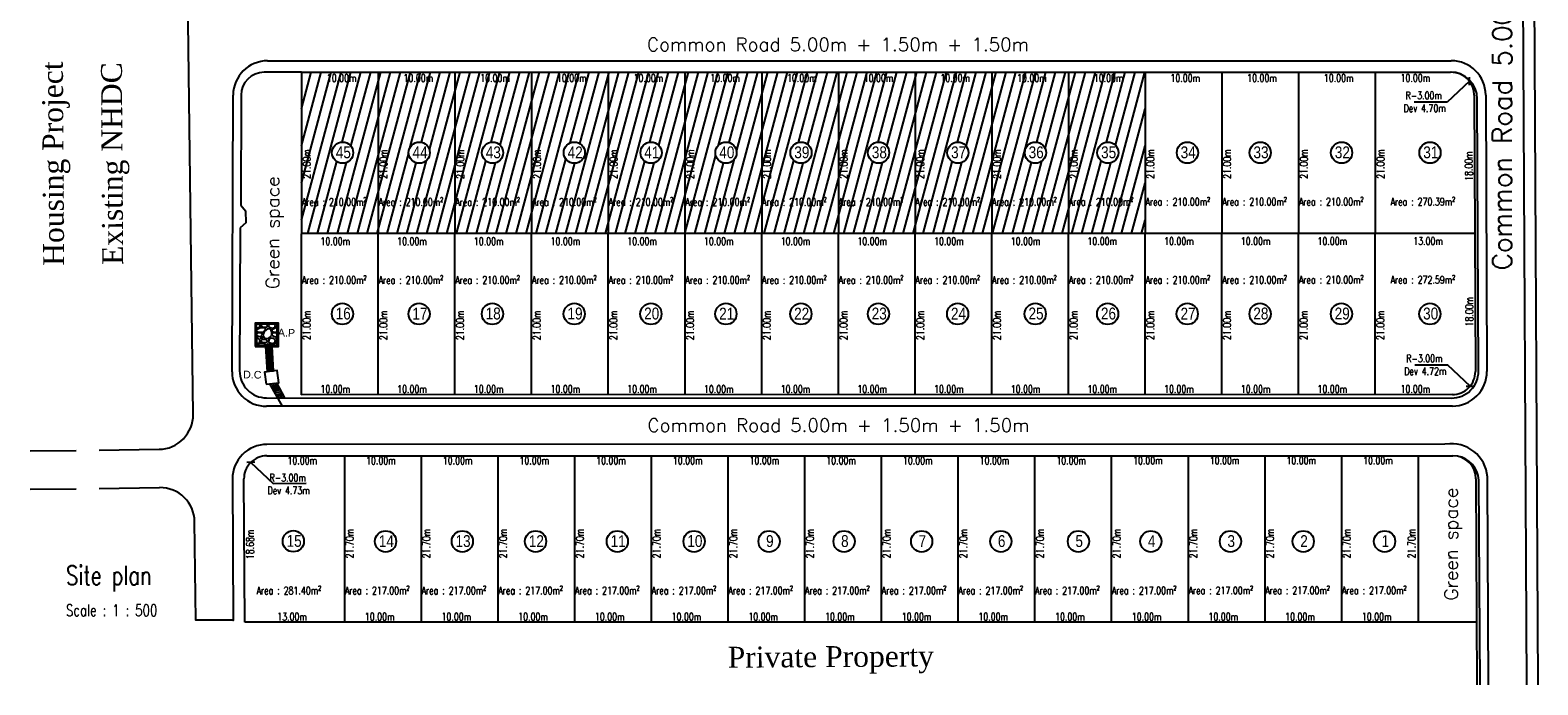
# Model space of a CAD drawing. Header units: millimetres. Extents: x 304 to 1479, y -9 to 1341.
# Tile 1 of 4: x 305 to 501, y -9 to 76. Entities that reach past the tile are written whole.
import ezdxf
from ezdxf.enums import TextEntityAlignment as Align

# ---------------------------------------------------------------- set-up
doc = ezdxf.new("R2010")
doc.units = ezdxf.units.MM
doc.header["$MEASUREMENT"] = 0
for name, color, linetype in [('BORDER', 5, 'Continuous'), ('boundary', 3, 'Continuous'), ('Ele', 8, 'Continuous'), ('ROAD', 8, 'Continuous'), ('TEXT', 7, 'Continuous'), ('TXTAREA', 7, 'Continuous')]:
    doc.layers.add(name, color=color, linetype=linetype)
doc.layers.add('DIM', color=6, linetype='Continuous', lineweight=18)
doc.styles.add('Arial', font='arial.ttf', dxfattribs={"height": 2.5})
doc.styles.add('ROMANS-1', font='ROMANS.SHX', dxfattribs={"width": 0.7, "height": 1.5})
doc.styles.add('RS2', font='romans.shx', dxfattribs={"width": 0.75, "height": 1})
doc.styles.add('RS250', font='romans.shx', dxfattribs={"width": 0.75, "height": 10})
doc.styles.add('RS3', font='romans.shx', dxfattribs={"width": 0.75, "height": 1.5})
doc.styles.add('RS5', font='romans.shx', dxfattribs={"width": 0.75, "height": 2.5})
doc.styles.add('times', font='times.ttf')
doc.dimstyles.new('Copy of DIM-1', dxfattribs={"dimtxt": 1.5, "dimasz": 2, "dimexe": 2, "dimexo": 2, "dimgap": 2, "dimtad": 1, "dimdec": 1, "dimzin": 0, "dimdsep": 46, "dimtxsty": 'ROMANS-1', "dimblk1": 'OBLIQUE', "dimblk2": 'OBLIQUE', "dimsah": 1, "dimcen": 0, "dimdle": 2, "dimse1": 1, "dimse2": 1, "dimsd1": 1, "dimsd2": 1, "dimclrd": 1, "dimclre": 1, "dimclrt": 7, "dimaunit": 1, "dimadec": 0, "dimazin": 0, "dimtfac": 0.75, "dimtdec": 1, "dimtix": 1, "dimtmove": 2, "dimatfit": 3, "dimldrblk": 'OBLIQUE', "dimfxl": 1, "dimtolj": 1, "dimtzin": 0, "dimarcsym": 0})

# ---------------------------------------------------------------- blocks, each defined once
blk = doc.blocks.new('_OBLIQUE')
at = {"color": 0, "linetype": 'ByBlock'}
blk.add_line((-0.5, -0.5), (0.5, 0.5), dxfattribs=at)

msp = doc.modelspace()

# ---------------------------------------------------------------- hatches: boundary and pattern name
at = {"layer": 'BORDER', "true_color": 0xcd6928}
h = msp.add_hatch(dxfattribs=at)
h.set_pattern_fill('ANSI31', color=32, scale=10, angle=30)
h.set_pattern_definition([(74.99999999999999, (0, 0), (-1.207407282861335, 0.3235238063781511), [])])
h.paths.add_polyline_path([(449.9332560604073, 70.82209224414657), (439.93325129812, 70.82121756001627), (439.9144806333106, 49.78689846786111), (449.9144858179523, 49.78824643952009)])
h.paths.add_polyline_path([(446.4521458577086, 60.32245240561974, -1), (443.6859946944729, 60.32245240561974, -1)], flags=16)
h.paths.add_polyline_path([(439.93325129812, 70.82121756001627), (429.9332465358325, 70.82034287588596), (429.9144754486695, 49.78555049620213), (439.9144806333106, 49.78689846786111)])
h.paths.add_polyline_path([(437.0073923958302, 60.32245240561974, -1), (434.2412412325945, 60.32245240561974, -1)], flags=16)
h.paths.add_polyline_path([(429.9332465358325, 70.82034287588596), (419.9332417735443, 70.81946819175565), (419.914470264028, 49.78420252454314), (429.9144754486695, 49.78555049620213)])
h.paths.add_polyline_path([(426.8959487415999, 60.32245240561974, -1), (424.1297975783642, 60.32245240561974, -1)], flags=16)
h.paths.add_polyline_path([(419.9332417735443, 70.81946819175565), (409.9332370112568, 70.81859350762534), (409.9144650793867, 49.78285455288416), (419.914470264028, 49.78420252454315)])
h.paths.add_polyline_path([(416.5622778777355, 60.32245240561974, -1), (413.7961267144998, 60.32245240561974, -1)], flags=16)
h.paths.add_polyline_path([(409.9332370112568, 70.81859350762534), (399.933232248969, 70.81771882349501), (399.9144598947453, 49.78150658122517), (409.9144650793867, 49.78285455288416)])
h.paths.add_polyline_path([(406.450837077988, 60.32245240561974, -1), (403.6846859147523, 60.32245240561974, -1)], flags=16)
h.paths.add_polyline_path([(399.933232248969, 70.81771882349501), (389.9332274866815, 70.8168441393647), (389.914454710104, 49.78015860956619), (399.9144598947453, 49.78150658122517)])
h.paths.add_polyline_path([(396.6727370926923, 60.32245240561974, -1), (393.9065859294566, 60.32245240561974, -1)], flags=16)
h.paths.add_polyline_path([(389.9332274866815, 70.8168441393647), (379.9332227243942, 70.8159694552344), (379.9144495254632, 49.77881063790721), (389.914454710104, 49.78015860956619)])
h.paths.add_polyline_path([(386.8946399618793, 60.32245240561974, -1), (384.1284887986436, 60.32245240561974, -1)], flags=16)
h.paths.add_polyline_path([(379.9332227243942, 70.8159694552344), (369.9332179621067, 70.81509477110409), (369.914444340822, 49.77746266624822), (379.9144495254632, 49.77881063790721)])
h.paths.add_polyline_path([(376.8943127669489, 60.32245240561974, -1), (374.1281616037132, 60.32245240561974, -1)], flags=16)
h.paths.add_polyline_path([(369.9332179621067, 70.81509477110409), (359.9332131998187, 70.81422008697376), (359.9144391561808, 49.77611469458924), (369.914444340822, 49.77746266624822)])
h.paths.add_polyline_path([(366.2272953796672, 60.32245240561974, -1), (363.4611442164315, 60.32245240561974, -1)], flags=16)
h.paths.add_polyline_path([(359.9332131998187, 70.81422008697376), (349.9332084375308, 70.81334540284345), (349.914433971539, 49.77476672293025), (359.9144391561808, 49.77611469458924)])
h.paths.add_polyline_path([(356.6714283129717, 60.32245240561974, -1), (353.905277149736, 60.32245240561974, -1)], flags=16)
h.paths.add_polyline_path([(349.9332084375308, 70.81334540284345), (339.9332036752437, 70.81247071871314), (339.914428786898, 49.77341875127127), (349.914433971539, 49.77476672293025)])
h.paths.add_polyline_path([(346.6711011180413, 60.32245240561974, -1), (343.9049499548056, 60.32245240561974, -1)], flags=16)
h.paths.add_polyline_path([(439.6987269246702, 53.0975240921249), (449.8951554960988, 53.0975240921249), (449.8951554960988, 54.9725240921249), (439.6987269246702, 54.9725240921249)], flags=9)
h.paths.add_polyline_path([(441.3725972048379, 56.77084899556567), (441.3766447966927, 61.30656147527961), (439.8766453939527, 61.30790004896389), (439.8725978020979, 56.77218756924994)], flags=9)
h.paths.add_polyline_path([(443.1969861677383, 69.32121218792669), (447.6255575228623, 69.32201874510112), (447.6252843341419, 70.82201872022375), (443.1967129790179, 70.82121216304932)], flags=24)
h.paths.add_polyline_path([(443.8035141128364, 58.75780021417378), (446.542015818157, 58.75780021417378), (446.542015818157, 61.9711440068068), (443.8035141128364, 61.9711440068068)], flags=24)
h.paths.add_polyline_path([(429.6987273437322, 53.09462905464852), (439.8951559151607, 53.09462905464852), (439.8951559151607, 54.96962905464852), (429.6987273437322, 54.96962905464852)], flags=9)
h.paths.add_polyline_path([(431.3725920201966, 56.76410913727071), (431.3766396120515, 61.29982161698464), (429.8766402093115, 61.30116019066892), (429.8725926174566, 56.76544771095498)], flags=9)
h.paths.add_polyline_path([(433.1969814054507, 69.3203375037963), (437.6255527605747, 69.32114406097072), (437.6252795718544, 70.82114403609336), (433.1967082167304, 70.82033747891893)], flags=24)
h.paths.add_polyline_path([(434.364024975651, 58.75780021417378), (437.1025266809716, 58.75780021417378), (437.1025266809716, 61.9711440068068), (434.364024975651, 61.9711440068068)], flags=24)
h.paths.add_polyline_path([(419.6987277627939, 53.09173401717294), (429.8951563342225, 53.09173401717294), (429.8951563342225, 54.96673401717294), (419.6987277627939, 54.96673401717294)], flags=9)
h.paths.add_polyline_path([(421.3725868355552, 56.76276116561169), (421.3766344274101, 61.29847364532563), (419.8766350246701, 61.29981221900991), (419.8725874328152, 56.76409973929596)], flags=9)
h.paths.add_polyline_path([(423.1969766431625, 69.32383624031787), (427.6255479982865, 69.3246427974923), (427.6252748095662, 70.82464277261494), (423.1967034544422, 70.82383621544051)], flags=9)
h.paths.add_polyline_path([(424.2525813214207, 58.75780021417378), (426.9910830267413, 58.75780021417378), (426.9910830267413, 61.9711440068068), (424.2525813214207, 61.9711440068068)], flags=24)
h.paths.add_polyline_path([(409.6987281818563, 53.08883897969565), (419.8951567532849, 53.08883897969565), (419.8951567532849, 54.96383897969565), (409.6987281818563, 54.96383897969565)], flags=9)
h.paths.add_polyline_path([(411.3725816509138, 56.76141319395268), (411.3766292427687, 61.29712567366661), (409.8766298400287, 61.29846424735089), (409.8725822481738, 56.76275176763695)], flags=9)
h.paths.add_polyline_path([(413.196971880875, 69.31858813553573), (417.625543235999, 69.31939469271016), (417.6252700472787, 70.8193946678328), (413.1966986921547, 70.81858811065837)], flags=24)
h.paths.add_polyline_path([(413.9168047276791, 58.75780021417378), (416.6553064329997, 58.75780021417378), (416.6553064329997, 61.9711440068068), (413.9168047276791, 61.9711440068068)], flags=24)
h.paths.add_polyline_path([(399.6987286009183, 53.08594394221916), (409.8951571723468, 53.08594394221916), (409.8951571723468, 54.96094394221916), (399.6987286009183, 54.96094394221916)], flags=9)
h.paths.add_polyline_path([(401.3725764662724, 56.76006522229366), (401.3766240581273, 61.2957777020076), (399.8766246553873, 61.29711627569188), (399.8725770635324, 56.76140379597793)], flags=9)
h.paths.add_polyline_path([(403.1969671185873, 69.31771345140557), (407.6255384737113, 69.31852000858), (407.6252652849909, 70.81851998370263), (403.1966939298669, 70.8177134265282)], flags=24)
h.paths.add_polyline_path([(403.8053639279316, 58.75780021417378), (406.5438656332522, 58.75780021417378), (406.5438656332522, 61.9711440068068), (403.8053639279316, 61.9711440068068)], flags=24)
h.paths.add_polyline_path([(389.6987290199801, 53.08304890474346), (399.8951575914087, 53.08304890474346), (399.8951575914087, 54.95804890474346), (389.6987290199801, 54.95804890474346)], flags=9)
h.paths.add_polyline_path([(391.3725712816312, 56.75871725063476), (391.376618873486, 61.2944297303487), (389.876619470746, 61.29576830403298), (389.8725718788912, 56.76005582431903)], flags=9)
h.paths.add_polyline_path([(393.1969623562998, 69.31683876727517), (397.6255337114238, 69.3176453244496), (397.6252605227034, 70.81764529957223), (393.1966891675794, 70.8168387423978)], flags=24)
h.paths.add_polyline_path([(394.0562177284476, 58.75780021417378), (396.7947194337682, 58.75780021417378), (396.7947194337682, 61.9711440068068), (394.0562177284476, 61.9711440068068)], flags=24)
h.paths.add_polyline_path([(379.6987294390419, 53.08015386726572), (389.8951580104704, 53.08015386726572), (389.8951580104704, 54.95515386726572), (379.6987294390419, 54.95515386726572)], flags=9)
h.paths.add_polyline_path([(381.3725660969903, 56.75736927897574), (381.3766136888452, 61.29308175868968), (379.8766142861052, 61.29442033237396), (379.8725666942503, 56.75870785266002)], flags=9)
h.paths.add_polyline_path([(383.1969575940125, 69.31596408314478), (387.6255289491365, 69.3167706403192), (387.6252557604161, 70.81677061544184), (383.1966844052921, 70.81596405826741)], flags=24)
h.paths.add_polyline_path([(384.398147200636, 58.74463940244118), (387.1366489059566, 58.74463940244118), (387.1366489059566, 61.95798319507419), (384.398147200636, 61.95798319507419)], flags=24)
h.paths.add_polyline_path([(369.6987298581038, 53.07725882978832), (379.8951584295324, 53.07725882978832), (379.8951584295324, 54.95225882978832), (369.6987298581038, 54.95225882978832)], flags=9)
h.paths.add_polyline_path([(371.3725609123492, 56.75602130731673), (371.376608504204, 61.29173378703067), (369.876609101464, 61.29307236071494), (369.8725615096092, 56.757359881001)], flags=9)
h.paths.add_polyline_path([(373.196952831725, 69.31508939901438), (377.625524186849, 69.31589595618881), (377.6252509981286, 70.81589593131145), (373.1966796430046, 70.81508937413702)], flags=24)
h.paths.add_polyline_path([(374.2809519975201, 58.74463940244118), (377.0194537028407, 58.74463940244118), (377.0194537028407, 61.95798319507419), (374.2809519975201, 61.95798319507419)], flags=24)
h.paths.add_polyline_path([(359.698730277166, 53.07436379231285), (369.8951588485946, 53.07436379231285), (369.8951588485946, 54.94936379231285), (359.698730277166, 54.94936379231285)], flags=9)
h.paths.add_polyline_path([(361.372555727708, 56.75467333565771), (361.3766033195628, 61.29038581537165), (359.8766039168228, 61.29172438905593), (359.872556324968, 56.75601190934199)], flags=9)
h.paths.add_polyline_path([(363.196948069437, 69.31421471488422), (367.625519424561, 69.31502127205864), (367.6252462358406, 70.81502124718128), (363.1966748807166, 70.81421469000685)], flags=24)
h.paths.add_polyline_path([(363.6091967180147, 58.75780021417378), (366.3476984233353, 58.75780021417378), (366.3476984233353, 61.9711440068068), (363.6091967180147, 61.9711440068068)], flags=24)
h.paths.add_polyline_path([(349.6987306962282, 53.07146875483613), (359.8951592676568, 53.07146875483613), (359.8951592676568, 54.94646875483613), (349.6987306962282, 54.94646875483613)], flags=9)
h.paths.add_polyline_path([(351.3725505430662, 56.75332536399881), (351.376598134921, 61.28903784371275), (349.876598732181, 61.29037641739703), (349.8725511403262, 56.75466393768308)], flags=9)
h.paths.add_polyline_path([(353.196943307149, 69.31334003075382), (357.625514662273, 69.31414658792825), (357.6252414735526, 70.81414656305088), (353.1966701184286, 70.81334000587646)], flags=24)
h.paths.add_polyline_path([(354.054908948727, 58.747797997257), (356.7934106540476, 58.747797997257), (356.7934106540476, 61.96114178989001), (354.054908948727, 61.96114178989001)], flags=24)
h.paths.add_polyline_path([(339.6987311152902, 53.06857371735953), (349.8951596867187, 53.06857371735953), (349.8951596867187, 54.94357371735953), (339.6987311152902, 54.94357371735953)], flags=9)
h.paths.add_polyline_path([(341.3725453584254, 56.77084899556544), (341.3765929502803, 61.30656147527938), (339.8765935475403, 61.30790004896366), (339.8725459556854, 56.77218756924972)], flags=9)
h.paths.add_polyline_path([(343.1969432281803, 69.31771345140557), (347.6255145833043, 69.31852000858), (347.625241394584, 70.81851998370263), (343.1966700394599, 70.8177134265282)], flags=9)
h.paths.add_polyline_path([(344.0477381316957, 58.76095880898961), (346.7862398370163, 58.76095880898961), (346.7862398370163, 61.97430260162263), (344.0477381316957, 61.97430260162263)], flags=24)
at = {"layer": 'Ele'}
h = msp.add_hatch(dxfattribs=at)
h.set_pattern_fill('GRAVEL', color=256, scale=2, style=0)
h.set_pattern_definition([(48.01280000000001, (856.6185148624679, 431.7464299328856), (15.99999646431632, 18.00000268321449), [0.269072, -26.638176]), (4.969699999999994, (856.798514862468, 431.9464299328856), (-24.00000210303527, -1.999982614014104), [0.461736, -45.71185]), (312.5104, (857.258514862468, 431.9864299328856), (-19.99998143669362, 22.0000173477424), [0.325576, -32.232064]), (87.27370000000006, (858.038514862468, 432.4864299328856), (-1.999992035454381, -40.00000058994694), [0.4204759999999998, -41.62711599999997]), (112.8337, (858.058514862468, 432.9064299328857), (10.00001981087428, -23.99999282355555), [0.41231, -40.818746]), (177.2737, (857.8985148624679, 433.2864299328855), (40.00000058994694, -1.999992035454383), [0.420476, -41.627116]), (217.6942, (857.478514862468, 433.3064299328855), (26.00001469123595, 19.99998081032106), [0.5560579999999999, -55.049698]), (252.2553, (857.038514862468, 432.9664299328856), (-14.00002152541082, -43.99999246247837), [0.524976, -51.972642]), (301.4296, (856.8785148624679, 432.4664299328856), (16.00001646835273, -25.99999007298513), [0.4219, -41.768146]), (355.2364000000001, (857.0985148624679, 432.1064299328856), (-22.00000189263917, 1.999983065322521), [0.4816639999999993, -23.60152599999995]), (42.39740000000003, (857.578514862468, 432.0664299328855), (24.00001470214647, 21.99998416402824), [0.622896, -61.66675]), (318.8141, (856.058514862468, 432.5064299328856), (14.00000589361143, -11.99999462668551), [0.212602, -21.047688]), (351.4692, (856.218514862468, 432.3664299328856), (-25.99999656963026, 4.000015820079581), [0.4044739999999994, -40.04302199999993]), (45.00000000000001, (856.6185148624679, 432.3064299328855), (2.220446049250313e-16, 2.000000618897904), [0.282842, -2.545584]), (23.19859999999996, (856.758514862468, 432.0664299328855), (-9.99999946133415, -4.000002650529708), [0.1523159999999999, -15.07922999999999]), (111.8014, (856.8985148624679, 432.1264299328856), (1.999999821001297, -6.00000054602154), [0.2154059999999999, -10.554924]), (210.9638, (856.818514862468, 432.3264299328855), (-5.999996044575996, -4.000004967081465), [0.3498579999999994, -11.31204599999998]), (341.5651, (856.518514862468, 432.1464299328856), (-4.000000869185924, 1.999996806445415), [0.252982, -6.071574]), (196.3895, (858.058514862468, 432.1264299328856), (-20.00000439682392, -5.999985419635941), [0.3543999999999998, -35.08568999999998]), (250.3462, (857.718514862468, 432.0264299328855), (7.999990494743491, 22.00000427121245), [0.2973219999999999, -29.43481599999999]), (113.1986, (856.518514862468, 431.7464299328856), (4.000002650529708, -9.99999946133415), [0.3046299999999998, -14.92691599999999]), (163.6105, (856.3985148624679, 432.0264299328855), (20.00000439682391, -5.999985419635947), [0.3543999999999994, -35.08568999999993]), (159.444, (858.058514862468, 433.3664299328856), (10.00000368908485, -3.999991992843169), [0.34176, -16.746248]), (114.7751, (857.738514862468, 433.4864299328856), (9.999984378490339, -22.00000684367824), [0.2863559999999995, -28.34928599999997]), (246.8014, (856.498514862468, 433.7464299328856), (-4.000002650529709, -9.99999946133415), [0.3046299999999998, -14.92691599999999]), (197.354, (856.3785148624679, 433.4664299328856), (26.00000403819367, 7.999989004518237), [0.3352619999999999, -33.19084799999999]), (249.444, (857.478514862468, 433.7464299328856), (3.999991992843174, 10.00000368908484), [0.17088, -16.917128]), (281.3099, (856.6185148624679, 433.7464299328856), (1.999995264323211, -8.000001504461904), [0.1019799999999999, -10.09605799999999]), (345.9637999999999, (856.6385148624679, 433.6464299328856), (-6.000001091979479, 1.999996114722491), [0.41231, -7.8339]), (6.009000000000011, (857.038514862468, 433.5464299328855), (-19.99999950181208, -1.999998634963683), [0.3821, -37.827846]), (123.6901, (856.818514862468, 432.5064299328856), (2.000002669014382, -3.999999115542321), [0.2884439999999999, -6.922657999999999]), (173.1572, (856.6585148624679, 432.7464299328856), (-33.9999987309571, 4.000015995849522), [0.5035879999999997, -49.85512599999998]), (240.9454, (856.1585148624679, 432.8064299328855), (8.000000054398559, 14.00000076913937), [0.205912, -20.385348]), (270, (856.058514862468, 432.6264299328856), (2, -2), [0.12, -1.88]), (300.2564, (857.078514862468, 433.4864299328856), (-7.999989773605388, 14.00000491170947), [0.277848, -27.50704]), (228.0128, (857.218514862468, 433.2464299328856), (-15.99999646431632, -18.0000026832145), [0.538144, -26.369104]), (180, (856.8585148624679, 432.8464299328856), (-2, -2), [0.52, -1.48]), (145.3048, (856.338514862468, 432.8464299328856), (19.99998851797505, -14.00001721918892), [0.316228, -31.306548]), (74.05460000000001, (856.078514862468, 433.0264299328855), (1.999999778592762, 8.000000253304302), [0.291204, -14.269016]), (27.64599999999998, (856.1585148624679, 433.3064299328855), (37.99999161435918, 20.00001542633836), [0.47413, -46.938948]), (355.4261, (856.578514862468, 433.5264299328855), (26.00000111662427, -1.999989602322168), [0.5015979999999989, -49.65814799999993])])
h.paths.add_polyline_path([(334.0494744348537, 35.19920418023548), (336.7794703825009, 35.20642108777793), (336.7722360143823, 37.94302198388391), (334.0422400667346, 37.93580507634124)])
at = {"layer": 'Ele', "linetype": 'Continuous'}
h = msp.add_hatch(dxfattribs=at)
h.set_pattern_fill('ANSI31', color=256, scale=2, angle=135, style=0)
h.set_pattern_definition([(360, (400.2022862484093, 135.8550236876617), (5.551115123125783e-17, 0.25), [])])
h.paths.add_polyline_path([(335.4929940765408, 31.73616023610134), (336.2871354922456, 31.83485123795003), (336.1030731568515, 35.05463246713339), (335.3034108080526, 35.05251851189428)])
h = msp.add_hatch(dxfattribs=at)
h.set_pattern_fill('ANSI31', color=256, scale=2, angle=150, style=0)
h.set_pattern_definition([(15.00000000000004, (400.2022862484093, 135.8550236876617), (-0.06470476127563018, 0.2414814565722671), [])])
h.paths.add_polyline_path([(336.8398387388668, 28.3370694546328), (337.7320161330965, 28.33686923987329), (336.6647265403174, 30.27803953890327), (335.7987897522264, 30.17042625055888)])

# ---------------------------------------------------------------- linework, layer by layer
for centre in [(345.2880255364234, 60.32245240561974, -7.066999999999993), (355.2883527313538, 60.32245240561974, -7.066999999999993), (364.8442197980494, 60.32245240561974, -7.066999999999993), (375.5112371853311, 60.32245240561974, -7.066999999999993), (385.5115643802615, 60.32245240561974, -7.066999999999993), (395.2896615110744, 60.32245240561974, -7.066999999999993), (405.0677614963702, 60.32245240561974, -7.066999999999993), (415.1792022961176, 60.32245240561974, -7.066999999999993), (425.5128731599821, 60.32245240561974, -7.066999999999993), (435.6243168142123, 60.32245240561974, -7.066999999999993), (445.0690702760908, 60.32245240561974, -7.066999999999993), (455.4449846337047, 60.32245240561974, -7.066999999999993), (464.9378703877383, 60.32245240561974, -7.066999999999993), (475.5459655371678, 60.32245240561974, -7.066999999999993), (487.0796439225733, 60.32245240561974, -7.066999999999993), (345.2692565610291, 39.29002646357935, -7.066999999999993), (355.2695837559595, 39.29002646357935, -7.066999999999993), (364.8254508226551, 39.29002646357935, -7.066999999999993), (375.4924682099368, 39.29002646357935, -7.066999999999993), (385.4927954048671, 39.29002646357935, -7.066999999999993), (395.2708925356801, 39.29002646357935, -7.066999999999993), (405.0489925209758, 39.29002646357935, -7.066999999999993), (415.1604333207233, 39.29002646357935, -7.066999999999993), (425.4941041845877, 39.29002646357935, -7.066999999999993), (435.605547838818, 39.29002646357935, -7.066999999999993), (445.0503013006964, 39.29002646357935, -7.066999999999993), (455.4262156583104, 39.29002646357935, -7.066999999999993), (464.9191014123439, 39.29002646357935, -7.066999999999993), (475.5271965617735, 39.29002646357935, -7.066999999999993), (487.0608749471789, 39.29002646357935, -7.066999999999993), (338.8673796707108, 9.626415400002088, -7.066999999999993), (350.897027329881, 9.606563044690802, -7.066999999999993), (360.8973545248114, 9.606563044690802, -7.066999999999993), (370.4532215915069, 9.606563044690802, -7.066999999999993), (381.1202389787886, 9.606563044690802, -7.066999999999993), (391.120566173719, 9.606563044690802, -7.066999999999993), (400.898663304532, 9.606563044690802, -7.066999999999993), (410.6767632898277, 9.606563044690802, -7.066999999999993), (420.7882040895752, 9.606563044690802, -7.066999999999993), (431.1218749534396, 9.606563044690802, -7.066999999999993), (441.2333186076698, 9.606563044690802, -7.066999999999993), (450.6780720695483, 9.606563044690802, -7.066999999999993), (461.0539864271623, 9.606563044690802, -7.066999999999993), (470.5468721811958, 9.606563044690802, -7.066999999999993), (481.1549673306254, 9.606563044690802, -7.066999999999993)]:
    msp.add_circle(centre, 1.383075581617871)
at = {"layer": 'boundary'}
for p, q in [((339.9332036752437, 70.81247071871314), (489.7424132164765, 70.82557428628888)), ((492.8396571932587, 67.83803752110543), (492.9893805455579, 31.77415751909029)), ((489.9899527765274, 28.76170283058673), (339.8956538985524, 28.7343667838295)), ((335.4224827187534, 20.76926903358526), (490.0714884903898, 20.77661711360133)), ((332.5231199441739, -0.9308687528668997), (332.4226686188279, 17.7531402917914)), ((493.071599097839, 17.7904596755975), (493.1957234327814, -9.109844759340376))]:
    msp.add_line(p, q, dxfattribs=at)
for points in [[(339.9332036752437, 70.81247071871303), (339.8956538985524, 28.7343667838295)], [(349.9332084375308, 70.81334540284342), (349.8956595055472, 28.73618804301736)], [(359.9332131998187, 70.81422008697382), (359.8956651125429, 28.73800930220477)], [(369.9332179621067, 70.81509477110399), (369.8956707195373, 28.73983056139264)], [(379.9332227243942, 70.81596945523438), (379.8956763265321, 28.74165182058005)], [(389.9332274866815, 70.81684413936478), (389.8956819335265, 28.74347307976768)], [(399.933232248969, 70.81771882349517), (399.8956875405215, 28.74529433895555)], [(409.9332370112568, 70.81859350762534), (409.8956931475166, 28.74711559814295)], [(419.9332417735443, 70.81946819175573), (419.8956987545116, 28.74893685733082)], [(429.9332465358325, 70.8203428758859), (429.8957043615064, 28.75075811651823)], [(439.93325129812, 70.8212175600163), (439.8957099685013, 28.75257937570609)], [(449.9332560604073, 70.82209224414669), (449.8957155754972, 28.7544006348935)], [(459.9332608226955, 70.82296692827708), (459.8957211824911, 28.75622189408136)], [(469.933265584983, 70.82384161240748), (469.8957267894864, 28.75804315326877)], [(479.9332703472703, 70.82471629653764), (479.8957323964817, 28.75986441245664)], [(492.9145689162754, 49.79404272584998), (339.9144287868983, 49.77341875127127)], [(345.5224827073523, 20.76974893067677), (345.5235137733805, -0.9302510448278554)], [(355.5224819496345, 20.77022407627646), (355.5235130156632, -0.9297758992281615)], [(365.5224811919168, 20.77069922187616), (365.5235122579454, -0.9293007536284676)], [(375.5224804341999, 20.77117436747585), (375.5235115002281, -0.9288256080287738)], [(385.5224796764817, 20.77164951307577), (385.5235107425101, -0.9283504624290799)], [(395.5224789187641, 20.77212465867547), (395.5235099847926, -0.9278753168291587)], [(405.5224781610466, 20.77259980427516), (405.523509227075, -0.9274001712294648)], [(415.5224774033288, 20.77307494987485), (415.5235084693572, -0.926925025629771)], [(425.5224766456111, 20.77355009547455), (425.5235077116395, -0.9264498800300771)], [(435.5224758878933, 20.77402524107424), (435.5235069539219, -0.9259747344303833)], [(445.522475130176, 20.77450038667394), (445.5235061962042, -0.9254995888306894)], [(455.5224743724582, 20.77497553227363), (455.5235054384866, -0.9250244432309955)], [(465.5224736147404, 20.77545067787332), (465.5235046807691, -0.9245492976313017)], [(475.5224728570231, 20.77592582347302), (475.5235039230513, -0.9240741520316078)], [(485.5224720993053, 20.77640096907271), (485.5235031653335, -0.9235990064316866)], [(493.1579484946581, -0.9232362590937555), (332.5231199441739, -0.9308687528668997)]]:
    msp.add_lwpolyline(points, dxfattribs=at)
for centre, radius, start, end in [((489.8396830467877, 67.82558278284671), 2.999999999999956, 0.2378686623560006, 90.00501156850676), ((489.9894063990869, 31.76170278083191), 2.999999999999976, 270.0104350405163, 0.2378686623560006), ((335.4226252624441, 17.7692690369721), 2.999999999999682, 90.002722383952, 180.3080378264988), ((490.0716310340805, 17.77661711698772), 3.000000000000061, 0.2643743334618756, 90.002722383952)]:
    msp.add_arc(centre, radius, start, end, dxfattribs=at)
at = {"layer": 'Ele', "linetype": 'Continuous'}
for p, q in [((335.4929940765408, 31.73616023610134), (335.3034108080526, 35.05251851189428)), ((336.2871354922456, 31.83485123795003), (336.1030731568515, 35.05463246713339))]:
    msp.add_line(p, q, dxfattribs=at)
for points in [[(333.8998714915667, 35.04880817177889), (336.9298663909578, 35.05681814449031), (336.9218389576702, 38.09341799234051), (333.8918440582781, 38.08540801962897), (333.8998714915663, 35.04880817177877)], [(335.3254355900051, 30.11160071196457), (336.9567071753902, 30.3143250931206), (336.7604359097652, 31.89367009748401), (335.1291643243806, 31.6909457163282), (335.3254355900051, 30.11160071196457)], [(337.4662460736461, 27.23392430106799), (335.7987897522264, 30.17042625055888)], [(336.6623429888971, 30.29721937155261), (337.7320161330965, 28.33686923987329)], [(336.6647265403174, 30.27803953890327), (337.7320161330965, 28.33686923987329)]]:
    msp.add_lwpolyline(points, dxfattribs=at)
msp.add_lwpolyline([(334.0494744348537, 35.19920418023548), (336.7794703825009, 35.20642108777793), (336.7722360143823, 37.94302198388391), (334.0422400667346, 37.93580507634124)], close=True, dxfattribs=at)
at = {"layer": 'ROAD'}
for p, q in [((325.8093628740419, 26.18304310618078), (324.9872726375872, 88.67763621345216)), ((339.9332036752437, 70.81247071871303), (335.047150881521, 70.81204334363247)), ((335.5178285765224, 72.31208451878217), (489.8392894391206, 72.32558276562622)), ((489.8394206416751, 70.82558277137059), (489.8394206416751, 70.82558277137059)), ((330.8727862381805, 31.75168742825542), (331.0182587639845, 67.83022886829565)), ((332.0474247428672, 67.82033414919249), (332.007748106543, 53.46351220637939)), ((493.3954627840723, 31.81777468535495), (493.2426869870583, 67.34062687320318)), ((494.3396442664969, 67.84426489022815), (494.4893676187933, 31.78038488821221)), ((332.007748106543, 53.46351220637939), (332.6400518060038, 52.75627862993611)), ((332.6649309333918, 51.19025708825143), (331.9435738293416, 50.53006529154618)), ((332.6400518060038, 52.75627862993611), (332.6649309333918, 51.19025708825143)), ((331.9435738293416, 50.53006529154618), (331.8634930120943, 31.85240703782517)), ((335.3626754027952, 28.33740094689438), (489.894709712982, 28.30272219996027)), ((489.9902259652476, 27.26170285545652), (335.3735692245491, 27.23354317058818)), ((489.6628535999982, 22.34112486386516), (489.0198989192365, 22.27656714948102)), ((304.5522007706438, 21.40302469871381), (310.552158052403, 21.48195162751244)), ((313.5521366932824, 21.52141509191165), (321.3689426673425, 21.62424190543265)), ((304.5549652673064, 16.40262847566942), (310.5549225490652, 16.48155540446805)), ((313.554901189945, 16.52101886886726), (321.4347098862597, 16.62467445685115)), ((494.695739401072, -9.109844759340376), (494.5728003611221, 17.53358179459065))]:
    msp.add_line(p, q, dxfattribs=at)
at = {"layer": 'ROAD', "linetype": 'Continuous'}
for p, q in [((499.1309667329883, 86.96726184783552), (499.637212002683, -9.109844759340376)), ((500.6309459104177, 86.97516547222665), (501.1372328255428, -9.109844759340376))]:
    msp.add_line(p, q, dxfattribs=at)
at = {"layer": 'ROAD'}
msp.add_lwpolyline([(489.0198989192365, 22.27656714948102), (335.4224114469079, 22.26926903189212, 0.415775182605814), (330.922690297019, 17.74507591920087), (331.0216891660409, -0.6687753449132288)], format="xyb", dxfattribs=at)
at = {"layer": 'ROAD', "linetype": 'Continuous'}
msp.add_lwpolyline([(493.6274400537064, -9.109844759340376), (493.439268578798, 17.61493791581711, 0.3562396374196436), (490.6648044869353, 20.71739001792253)], format="xyb", dxfattribs=at)
at = {"layer": 'ROAD'}
msp.add_lwpolyline([(331.0216891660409, -0.6687753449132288), (326.1626226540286, -0.6714617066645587), (325.9935110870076, 12.18425425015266)], dxfattribs=at)
for centre, radius, start, end in [((335.5182221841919, 67.81208453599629), 4.5, 90.00501156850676, 179.7689785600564), ((335.0474132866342, 67.81204335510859), 3, 90.00501156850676, 179.8416572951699), ((489.7427193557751, 67.32557429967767), 3.5, 0.2464147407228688, 90.00501156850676), ((489.8396830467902, 67.82558278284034), 4.5, 0.2378686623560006, 90.00501156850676), ((335.372749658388, 31.73354309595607), 4.5, 179.7689785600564, 270.0104350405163), ((335.3634608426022, 31.83740085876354), 3.5, 179.7543447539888, 269.9871421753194), ((489.8954951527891, 31.80272211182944), 3.5, 269.9871421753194, 0.2464147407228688), ((489.9894063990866, 31.76170278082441), 4.5, 270.0104350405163, 0.2378686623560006), ((321.3097521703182, 26.12385260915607), 4.5, 270.7536585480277, 0.7536585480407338), ((489.9035618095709, 17.67592291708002), 4.67140767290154, 358.253886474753, 92.9536439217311), ((321.4939003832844, 12.12506375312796), 4.5, 0.7536585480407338, 90.75365854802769)]:
    msp.add_arc(centre, radius, start, end, dxfattribs=at)
at = {"layer": 'ROAD', "linetype": 'Continuous'}
msp.add_point((331.0216891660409, -0.6687753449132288), dxfattribs=at)

# ---------------------------------------------------------------- texts
at = {"char_height": 1.5435, "width": 100.0947402, "attachment_point": 5}
for s, insert in [('{\\fArial Narrow|b0|i0|c0|p34;45}', (345.3901409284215, 60.35920778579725, -4.885417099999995)), ('{\\fArial Narrow|b0|i0|c0|p34;44}', (355.3904681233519, 60.35920778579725, -4.885417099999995)), ('{\\fArial Narrow|b0|i0|c0|p34;43}', (364.9463351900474, 60.35920778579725, -4.885417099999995)), ('{\\fArial Narrow|b0|i0|c0|p34;42}', (375.6133525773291, 60.35920778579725, -4.885417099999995)), ('{\\fArial Narrow|b0|i0|c0|p34;41}', (385.6136797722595, 60.35920778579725, -4.885417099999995)), ('{\\fArial Narrow|b0|i0|c0|p34;40}', (395.3917769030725, 60.35920778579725, -4.885417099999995)), ('{\\fArial Narrow|b0|i0|c0|p34;39}', (405.1698768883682, 60.35920778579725, -4.885417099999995)), ('{\\fArial Narrow|b0|i0|c0|p34;38}', (415.2813176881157, 60.35920778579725, -4.885417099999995)), ('{\\fArial Narrow|b0|i0|c0|p34;37}', (425.6149885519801, 60.35920778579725, -4.885417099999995)), ('{\\fArial Narrow|b0|i0|c0|p34;36}', (435.7264322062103, 60.35920778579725, -4.885417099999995)), ('{\\fArial Narrow|b0|i0|c0|p34;35}', (445.1711856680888, 60.35920778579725, -4.885417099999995)), ('{\\fArial Narrow|b0|i0|c0|p34;34}', (455.5471000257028, 60.35920778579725, -4.885417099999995)), ('{\\fArial Narrow|b0|i0|c0|p34;33}', (465.0399857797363, 60.35920778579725, -4.885417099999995)), ('{\\fArial Narrow|b0|i0|c0|p34;32}', (475.6480809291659, 60.35920778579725, -4.885417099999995)), ('{\\fArial Narrow|b0|i0|c0|p34;31}', (487.1817593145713, 60.35920778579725, -4.885417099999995)), ('{\\fArial Narrow|b0|i0|c0|p34;16}', (345.3713719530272, 39.32678184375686, -4.885417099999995)), ('{\\fArial Narrow|b0|i0|c0|p34;17}', (355.3716991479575, 39.32678184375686, -4.885417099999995)), ('{\\fArial Narrow|b0|i0|c0|p34;18}', (364.9275662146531, 39.32678184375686, -4.885417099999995)), ('{\\fArial Narrow|b0|i0|c0|p34;19}', (375.5945836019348, 39.32678184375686, -4.885417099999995)), ('{\\fArial Narrow|b0|i0|c0|p34;20}', (385.5949107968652, 39.32678184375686, -4.885417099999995)), ('{\\fArial Narrow|b0|i0|c0|p34;21}', (395.3730079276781, 39.32678184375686, -4.885417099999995)), ('{\\fArial Narrow|b0|i0|c0|p34;22}', (405.1511079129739, 39.32678184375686, -4.885417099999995)), ('{\\fArial Narrow|b0|i0|c0|p34;23}', (415.2625487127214, 39.32678184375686, -4.885417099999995)), ('{\\fArial Narrow|b0|i0|c0|p34;24}', (425.5962195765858, 39.32678184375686, -4.885417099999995)), ('{\\fArial Narrow|b0|i0|c0|p34;25}', (435.707663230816, 39.32678184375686, -4.885417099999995)), ('{\\fArial Narrow|b0|i0|c0|p34;26}', (445.1524166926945, 39.32678184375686, -4.885417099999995)), ('{\\fArial Narrow|b0|i0|c0|p34;27}', (455.5283310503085, 39.32678184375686, -4.885417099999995)), ('{\\fArial Narrow|b0|i0|c0|p34;28}', (465.021216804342, 39.32678184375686, -4.885417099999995)), ('{\\fArial Narrow|b0|i0|c0|p34;29}', (475.6293119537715, 39.32678184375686, -4.885417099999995)), ('{\\fArial Narrow|b0|i0|c0|p34;30}', (487.162990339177, 39.32678184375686, -4.885417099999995)), ('{\\fArial Narrow|b0|i0|c0|p34;15}', (338.9694950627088, 9.663170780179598, -4.885417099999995)), ('{\\fArial Narrow|b0|i0|c0|p34;14}', (350.999142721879, 9.643318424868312, -4.885417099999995)), ('{\\fArial Narrow|b0|i0|c0|p34;13}', (360.9994699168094, 9.643318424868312, -4.885417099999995)), ('{\\fArial Narrow|b0|i0|c0|p34;12}', (370.555336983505, 9.643318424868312, -4.885417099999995)), ('{\\fArial Narrow|b0|i0|c0|p34;11}', (381.2223543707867, 9.643318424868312, -4.885417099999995)), ('{\\fArial Narrow|b0|i0|c0|p34;10}', (391.222681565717, 9.643318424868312, -4.885417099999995)), ('{\\fArial Narrow|b0|i0|c0|p34;9}', (401.00077869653, 9.643318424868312, -4.885417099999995)), ('{\\fArial Narrow|b0|i0|c0|p34;8}', (410.7788786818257, 9.643318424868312, -4.885417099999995)), ('{\\fArial Narrow|b0|i0|c0|p34;7}', (420.8903194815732, 9.643318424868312, -4.885417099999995)), ('{\\fArial Narrow|b0|i0|c0|p34;6}', (431.2239903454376, 9.643318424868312, -4.885417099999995)), ('{\\fArial Narrow|b0|i0|c0|p34;5}', (441.3354339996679, 9.643318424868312, -4.885417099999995)), ('{\\fArial Narrow|b0|i0|c0|p34;4}', (450.7801874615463, 9.643318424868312, -4.885417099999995)), ('{\\fArial Narrow|b0|i0|c0|p34;3}', (461.1561018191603, 9.643318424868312, -4.885417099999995)), ('{\\fArial Narrow|b0|i0|c0|p34;2}', (470.6489875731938, 9.643318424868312, -4.885417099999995)), ('{\\fArial Narrow|b0|i0|c0|p34;1}', (481.2570827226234, 9.643318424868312, -4.885417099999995))]:
    msp.add_mtext(s, dxfattribs=dict(at, insert=insert))
at = {"layer": 'TEXT', "style": 'RS250'}
for s, height, p in [('Common Road 5.00m + 1.50m + 1.50m', 2.5, (497.7276687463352, 44.99112846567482)), ('Green space', 1.75, (337.0422214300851, 42.53173206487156)), ('Green space', 1.75, (490.7022315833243, 1.905958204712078))]:
    msp.add_text(s, height=height, rotation=90, dxfattribs=at).set_placement(p)
for p in [(384.9803379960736, 73.56659394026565), (385.0506451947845, 23.88646284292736)]:
    msp.add_text('Common Road 5.00m + 1.50m + 1.50m', height=1.75, dxfattribs=at).set_placement(p)
at = {"layer": 'TEXT', "style": 'RS2', "width": 0.75}
for s, rotation, p in [('10.00m', 0.01043504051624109, (343.2326119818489, 69.56771995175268)), ('10.00m', 0.01043504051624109, (353.2326120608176, 69.56334653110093)), ('10.00m', 0.01043504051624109, (363.2326168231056, 69.56422121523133)), ('10.00m', 0.01043504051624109, (373.2326215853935, 69.5650958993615)), ('10.00m', 0.01043504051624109, (383.232626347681, 69.56597058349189)), ('10.00m', 0.01043504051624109, (393.2326311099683, 69.56684526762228)), ('10.00m', 0.01043504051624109, (403.2326358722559, 69.56771995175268)), ('10.00m', 0.01043504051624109, (413.2326406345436, 69.56859463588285)), ('10.00m', 0.01043504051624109, (423.2326453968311, 69.57384274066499)), ('10.00m', 0.01043504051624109, (433.2326501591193, 69.57034400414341)), ('10.00m', 0.01043504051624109, (443.2326549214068, 69.5712186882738)), ('10.00m', 0.01043504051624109, (453.2326596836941, 69.5720933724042)), ('10.00m', 0.01043504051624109, (463.2326644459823, 69.57384274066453)), ('10.00m', 0.01043504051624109, (473.2326692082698, 69.57384274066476)), ('10.00m', 0.01043504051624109, (483.2326739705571, 69.57471742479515)), ('R-3.00m', 0.1060901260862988, (483.8902248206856, 67.28360133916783)), ('Dev 4.70m', 0.1060901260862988, (483.6300940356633, 65.6226603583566)), ('21.00m', 89.94887024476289, (341.1226729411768, 56.91392917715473)), ('21.00m', 89.94887024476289, (351.1226781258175, 56.8964055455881)), ('21.00m', 89.94887024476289, (361.1226833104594, 56.897753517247)), ('21.00m', 89.94887024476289, (371.1226884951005, 56.89910148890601)), ('21.00m', 89.94887024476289, (381.1226936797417, 56.90044946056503)), ('21.00m', 89.94887024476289, (391.1226988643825, 56.90179743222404)), ('21.00m', 89.94887024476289, (401.1227040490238, 56.90314540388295)), ('21.00m', 89.94887024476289, (411.1227092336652, 56.90449337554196)), ('21.00m', 89.94887024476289, (421.1227144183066, 56.90584134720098)), ('21.00m', 89.94887024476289, (431.122719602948, 56.90718931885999)), ('21.00m', 89.94887024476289, (441.1227247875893, 56.91392917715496)), ('21.00m', 89.94887024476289, (451.1227299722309, 56.91392917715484)), ('21.00m', 89.94887024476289, (461.122735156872, 56.91123323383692)), ('21.00m', 89.94887024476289, (471.1227403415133, 56.91258120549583)), ('21.00m', 89.94887024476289, (481.1227455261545, 56.91392917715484)), ('18.00m', 90.23786866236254, (492.6441982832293, 56.64656911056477)), ('10.00m', 0.01043504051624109, (342.404505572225, 48.26590162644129)), ('10.00m', 0.01043504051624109, (352.4045107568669, 48.26724959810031)), ('10.00m', 0.01043504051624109, (362.4045159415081, 48.26590162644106)), ('10.00m', 0.01043504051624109, (372.4045211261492, 48.26994554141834)), ('10.00m', 0.01043504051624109, (382.4045263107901, 48.27129351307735)), ('10.00m', 0.01043504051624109, (392.4045314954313, 48.27264148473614)), ('10.00m', 0.01043504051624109, (402.4045366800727, 48.27398945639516)), ('10.00m', 0.01043504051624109, (412.4045418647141, 48.27533742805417)), ('10.00m', 0.01043504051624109, (422.4045470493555, 48.27668539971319)), ('10.00m', 0.01043504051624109, (432.4045522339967, 48.2780333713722)), ('10.00m', 0.01043504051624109, (442.4045574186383, 48.27938134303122)), ('10.00m', 0.01043504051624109, (452.4045626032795, 48.28072931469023)), ('10.00m', 0.01043504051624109, (462.4045677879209, 48.28207728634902)), ('10.00m', 0.01043504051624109, (472.4045729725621, 48.28342525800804)), ('13.00m', 0.01043504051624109, (484.8928496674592, 48.28517762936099)), ('18.00m', 90.23786866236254, (492.7086202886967, 37.64877130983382)), ('21.00m', 89.94887024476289, (341.1039039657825, 35.88150323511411)), ('21.00m', 89.94887024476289, (351.1039091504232, 35.86397960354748)), ('21.00m', 89.94887024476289, (361.103914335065, 35.86532757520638)), ('21.00m', 89.94887024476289, (371.1039195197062, 35.86667554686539)), ('21.00m', 89.94887024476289, (381.1039247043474, 35.86802351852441)), ('21.00m', 89.94887024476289, (391.1039298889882, 35.86937149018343)), ('21.00m', 89.94887024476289, (401.1039350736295, 35.87071946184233)), ('21.00m', 89.94887024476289, (411.1039402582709, 35.87206743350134)), ('21.00m', 89.94887024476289, (421.1039454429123, 35.87341540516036)), ('21.00m', 89.94887024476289, (431.1039506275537, 35.87476337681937)), ('21.00m', 89.94887024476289, (441.103955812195, 35.88150323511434)), ('21.00m', 89.94887024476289, (451.1039609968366, 35.88150323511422)), ('21.00m', 89.94887024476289, (461.1039661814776, 35.87880729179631)), ('21.00m', 89.94887024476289, (471.103971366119, 35.88015526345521)), ('21.00m', 89.94887024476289, (481.1039765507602, 35.88150323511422)), ('R-3.00m', 0.1060901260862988, (483.9768288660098, 32.97059854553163)), ('Dev 4.72m', 0.1060901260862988, (483.7166980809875, 31.3096575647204)), ('10.00m', 0.01043504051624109, (342.404505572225, 28.98729495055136)), ('10.00m', 0.01043504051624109, (352.4045046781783, 28.98183117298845)), ('10.00m', 0.01043504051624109, (362.4045102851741, 28.98365243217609)), ('10.00m', 0.01043504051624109, (372.4045175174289, 28.98729495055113)), ('10.00m', 0.01043504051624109, (382.4045214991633, 28.98729495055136)), ('10.00m', 0.01043504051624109, (392.4045271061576, 28.97272487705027)), ('10.00m', 0.01043504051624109, (402.4045327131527, 28.97454613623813)), ('10.00m', 0.01043504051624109, (412.4045383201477, 28.97636739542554)), ('10.00m', 0.01043504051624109, (422.4045439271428, 28.9781886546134)), ('10.00m', 0.01043504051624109, (432.4045495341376, 28.98000991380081)), ('10.00m', 0.01043504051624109, (442.4045551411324, 28.98183117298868)), ('10.00m', 0.01043504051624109, (452.4045607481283, 28.98729495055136)), ('10.00m', 0.01043504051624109, (462.4045663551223, 28.98547369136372)), ('10.00m', 0.01043504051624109, (472.4045719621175, 28.98729495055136)), ('10.00m', 0.01043504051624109, (483.2326739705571, 28.98729495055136)), ('10.00m', 0.002722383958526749, (338.0998495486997, 19.65810791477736)), ('10.00m', 0.002722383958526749, (348.3513080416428, 19.65810791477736)), ('10.00m', 0.002722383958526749, (358.3513072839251, 19.65858306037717)), ('10.00m', 0.002722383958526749, (368.3513065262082, 19.65905820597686)), ('10.00m', 0.002722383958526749, (378.35130576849, 19.65953335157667)), ('10.00m', 0.002722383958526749, (388.3513050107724, 19.66000849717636)), ('10.00m', 0.002722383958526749, (398.3513042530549, 19.66048364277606)), ('10.00m', 0.002722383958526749, (408.3513034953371, 19.66095878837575)), ('10.00m', 0.002722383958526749, (418.3513027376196, 19.65810791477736)), ('10.00m', 0.002722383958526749, (428.3513019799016, 19.65810791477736)), ('10.00m', 0.002722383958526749, (438.3513012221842, 19.65810791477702)), ('10.00m', 0.002722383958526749, (448.3513004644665, 19.66285937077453)), ('10.00m', 0.002722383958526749, (458.3512997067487, 19.66333451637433)), ('10.00m', 0.002722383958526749, (468.3512989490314, 19.66380966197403)), ('10.00m', 0.002722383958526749, (478.3512981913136, 19.66428480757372)), ('R-3.00m', 0.1060901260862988, (335.7680099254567, 17.41875222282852)), ('Dev 4.73m', 0.1060901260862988, (335.5078791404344, 15.75781124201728)), ('18.68m', 90.002722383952, (333.7251457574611, 7.287062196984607)), ('21.70m', 90.002722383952, (346.7255344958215, 7.398148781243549)), ('21.70m', 90.002722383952, (356.7255337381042, 7.398623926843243)), ('21.70m', 90.002722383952, (366.7255329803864, 7.399099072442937)), ('21.70m', 90.002722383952, (376.7255322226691, 7.399574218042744)), ('21.70m', 90.002722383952, (386.7255314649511, 7.396723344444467)), ('21.70m', 90.002722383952, (396.7255305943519, 7.39957421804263)), ('21.70m', 90.002722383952, (406.725529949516, 7.397673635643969)), ('21.70m', 90.002722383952, (416.7255291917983, 7.398148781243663)), ('21.70m', 90.002722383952, (426.7255284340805, 7.398623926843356)), ('21.70m', 90.002722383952, (436.725527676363, 7.39909907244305)), ('21.70m', 90.002722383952, (446.7255269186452, 7.399574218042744)), ('21.70m', 90.002722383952, (456.7255261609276, 7.40147480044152)), ('21.70m', 90.002722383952, (466.7255254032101, 7.400524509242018)), ('21.70m', 90.002722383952, (476.7255246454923, 7.401474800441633)), ('21.70m', 90.002722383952, (485.1703387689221, 7.401474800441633)), ('10.00m', 0.002722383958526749, (348.1912792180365, -0.7133204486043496)), ('10.00m', 0.002722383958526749, (358.1912784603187, -0.7128453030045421)), ('10.00m', 0.002722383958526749, (368.1912777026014, -0.7123701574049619)), ('10.00m', 0.002722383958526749, (378.1912769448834, -0.711895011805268)), ('10.00m', 0.002722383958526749, (388.1912761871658, -0.7114198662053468)), ('10.00m', 0.002722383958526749, (398.1912754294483, -0.710944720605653)), ('10.00m', 0.002722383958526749, (408.1912748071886, -0.7133204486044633)), ('10.00m', 0.002722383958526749, (418.1912739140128, -0.7099944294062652)), ('10.00m', 0.002722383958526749, (428.1912731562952, -0.7095192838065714)), ('10.00m', 0.002722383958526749, (438.1912723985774, -0.7090441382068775)), ('10.00m', 0.002722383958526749, (448.1912716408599, -0.7085689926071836)), ('10.00m', 0.002722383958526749, (458.1912708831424, -0.7080938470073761)), ('10.00m', 0.002722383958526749, (468.1912701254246, -0.7076187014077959)), ('10.00m', 0.002722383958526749, (478.1912693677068, -0.7071435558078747))]:
    msp.add_text(s, height=1, rotation=rotation, dxfattribs=at).set_placement(p)
for s, p in [('Area : 210.00m²', (339.9755168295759, 53.38107371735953)), ('Area : 210.00m²', (349.9755164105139, 53.38396875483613)), ('Area : 210.00m²', (359.9755159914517, 53.38686379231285)), ('Area : 210.00m²', (369.9755155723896, 53.38975882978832)), ('Area : 210.00m²', (379.9755151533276, 53.39265386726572)), ('Area : 210.00m²', (389.9755147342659, 53.39554890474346)), ('Area : 210.00m²', (399.975514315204, 53.39844394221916)), ('Area : 210.00m²', (409.975513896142, 53.40133897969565)), ('Area : 210.00m²', (419.9755134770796, 53.40423401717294)), ('Area : 210.00m²', (429.9755130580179, 53.40712905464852)), ('Area : 210.00m²', (439.9755126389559, 53.4100240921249)), ('Area : 210.00m²', (449.9755122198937, 53.41291912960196)), ('Area : 210.00m²', (459.9755118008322, 53.41581416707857)), ('Area : 210.00m²', (469.9755113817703, 53.41870920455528)), ('Area : 270.39m²', (481.9259249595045, 53.42216889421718)), ('Area : 210.00m²', (339.9784650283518, 43.1974450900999)), ('Area : 210.00m²', (349.9784646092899, 43.20034012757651)), ('Area : 210.00m²', (359.9784641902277, 43.20323516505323)), ('Area : 210.00m²', (369.9784637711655, 43.2061302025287)), ('Area : 210.00m²', (379.9784633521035, 43.2090252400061)), ('Area : 210.00m²', (389.9784629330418, 43.21192027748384)), ('Area : 210.00m²', (399.9784625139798, 43.21481531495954)), ('Area : 210.00m²', (409.9784620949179, 43.21771035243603)), ('Area : 210.00m²', (419.9784616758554, 43.22060538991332)), ('Area : 210.00m²', (429.9784612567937, 43.2235004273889)), ('Area : 210.00m²', (439.9784608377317, 43.22639546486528)), ('Area : 210.00m²', (449.9784604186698, 43.22929050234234)), ('Area : 210.00m²', (459.9784599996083, 43.23218553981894)), ('Area : 210.00m²', (469.9784595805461, 43.23508057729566)), ('Area : 272.59m²', (481.9288731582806, 43.23854026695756)), ('Area : 281.40m²', (334.0681006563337, 2.696167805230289)), ('Area : 217.00m²', (345.5845230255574, 2.696642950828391)), ('Area : 217.00m²', (355.5845222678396, 2.69711809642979)), ('Area : 217.00m²', (365.5845215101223, 2.69759324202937)), ('Area : 217.00m²', (375.5845207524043, 2.69806838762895)), ('Area : 217.00m²', (385.5845199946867, 2.698543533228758)), ('Area : 217.00m²', (395.5845192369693, 2.699018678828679)), ('Area : 217.00m²', (405.5845184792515, 2.699493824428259)), ('Area : 217.00m²', (415.5845177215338, 2.699968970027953)), ('Area : 217.00m²', (425.5845169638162, 2.700444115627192)), ('Area : 217.00m²', (435.5845162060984, 2.700919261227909)), ('Area : 217.00m²', (445.5845154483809, 2.701394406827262)), ('Area : 217.00m²', (455.5845146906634, 2.701869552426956)), ('Area : 217.00m²', (465.5845139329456, 2.702344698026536)), ('Area : 217.00m²', (475.5845131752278, 2.702819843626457)), ('13.00m', (336.7712791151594, -0.7135885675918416))]:
    msp.add_text(s, height=1, dxfattribs=at).set_placement(p)
at = {"layer": 'TEXT', "linetype": 'Continuous', "width": 0.75}
for s, height, style, p in [('Site plan', 2.5, 'RS5', (309.2262234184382, 3.9212798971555)), ('Scale : 1 : 500', 1.5, 'RS3', (309.2262234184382, -0.1263391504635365))]:
    msp.add_text(s, height=height, dxfattribs=dict(at, style=style)).set_placement(p)
at = {"layer": 'TEXT', "style": 'times'}
msp.add_text('Private Property', height=2.727936, rotation=0.3723345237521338, dxfattribs=at).set_placement((408.9492138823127, -5.85506002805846), align=Align.MIDDLE)
at = {"layer": 'TEXT', "color": 255, "ltscale": 50, "char_height": 1, "width": 17.13933570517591, "attachment_point": 9, "rotation": 358.84185739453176, "style": 'Arial'}
for s, insert in [('{\\C0;A.P}', (339.0906282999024, 36.30950308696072)), ('{\\C0;D.C}', (334.7095967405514, 30.82612522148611))]:
    msp.add_mtext(s, dxfattribs=dict(at, insert=insert))
at = {"layer": 'TXTAREA', "style": 'times'}
for s, p in [('Housing Project', (307.969570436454, 58.89806385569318)), ('Existing NHDC', (315.6668005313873, 58.89806385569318))]:
    msp.add_text(s, height=2.727936, rotation=90.3723345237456, dxfattribs=at).set_placement(p, align=Align.MIDDLE)

# ---------------------------------------------------------------- leaders
at = {"layer": 'DIM'}
for points in [[(492.2262222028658, 69.64339213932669), (489.2961718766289, 66.90935701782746), (485.0029243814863, 66.91013892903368)], [(492.31282624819, 29.86388292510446), (489.382775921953, 32.5979180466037), (485.0895284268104, 32.59713613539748)], [(333.3194561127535, 19.90858657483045), (336.2540668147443, 17.17944696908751), (340.5473070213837, 17.18739643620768)]]:
    msp.add_leader(points, dimstyle='Copy of DIM-1', override={"dimscale": 0.5, "dimasz": 1.5, "dimclrd": 256}, dxfattribs=at)

doc.saveas('drawing.dxf')
